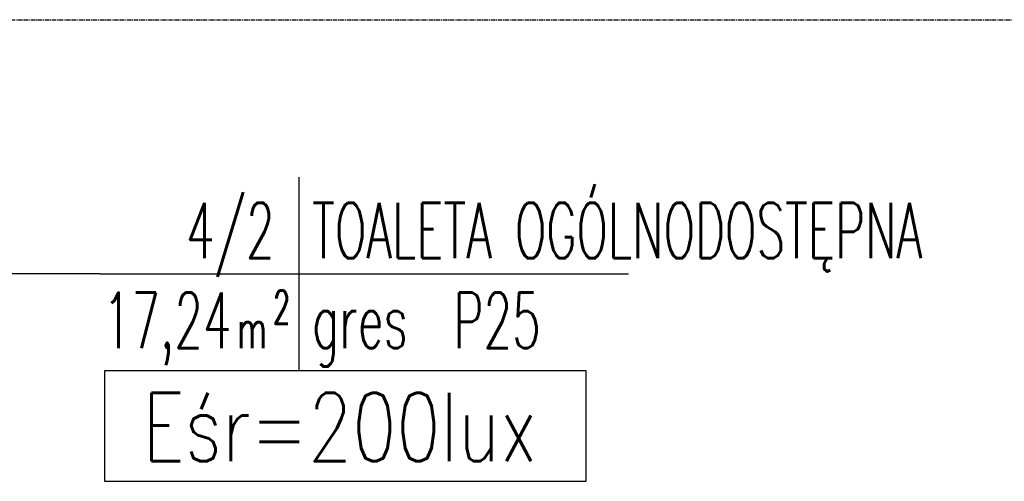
# Model space of a CAD drawing. Header units: inches. Extents: x -281236 to -70395, y 38777 to 102341.
# Tile 157 of 244: x -141553 to -141266, y 58922 to 59057. Entities that reach past the tile are written whole.
import ezdxf
from ezdxf.enums import TextEntityAlignment as Align

# ---------------------------------------------------------------- set-up
doc = ezdxf.new("R2010")
doc.units = ezdxf.units.IN
doc.header["$MEASUREMENT"] = 0
doc.linetypes.add('CENTER', pattern=[2, 1.25, -0.25, 0.25, -0.25])
doc.layers.get('0').update_dxf_attribs({"color": 101})
for name, color, linetype in [('E-90', 6, 'Continuous'), ('E-OPIS-POM', 6, 'Continuous'), ('E35', 6, 'Continuous'), ('Os-osie glowne', 8, 'CENTER')]:
    doc.layers.add(name, color=color, linetype=linetype)
doc.styles.add('KA wymiar', font='romans.shx', dxfattribs={"width": 0.6})
doc.styles.add('ROMANS', font='romans', dxfattribs={"width": 0.85})

# ---------------------------------------------------------------- blocks, each defined once
blk = doc.blocks.new('pow')
for p, q in [((0, 0.5229), (0, -0.5229)), ((-1.0753, 0), (1.7797, 0))]:
    blk.add_line(p, q)
at = {"style": 'KA wymiar', "width": 0.6}
for s, height, p in [('2', 0.18, (-0.1392, -0.2698)), ('m', 0.21, (-0.3332, -0.401))]:
    blk.add_text(s, height=height, dxfattribs=at).set_placement(p)
for tag, p in [('01', (-0.1311, 0.0844)), ('000.00', (-0.3636, -0.401))]:
    blk.add_attdef(tag, text='', height=0.3, dxfattribs=at).set_placement(p, align=Align.RIGHT)
for tag, p in [('POMIESZCZENIE', (0.0709, 0.0844)), ('POSADZKA', (0.0709, -0.401))]:
    blk.add_attdef(tag, p, '', height=0.3, dxfattribs=at)

msp = doc.modelspace()

# ---------------------------------------------------------------- linework, layer by layer
at = {"layer": 'E35'}
msp.add_line((-141529.41, 58982.37), (-141694.28, 58982.37), dxfattribs=at)
at = {"layer": 'E35', "linetype": 'Continuous', "ltscale": 0.3}
msp.add_lwpolyline([(-141527.99, 58921.85), (-141387.65, 58921.85), (-141387.65, 58954.13), (-141527.99, 58954.13)], close=True, dxfattribs=at)
at = {"layer": 'Os-osie glowne'}
msp.add_lwpolyline([(-143199.4, 59056.54), (-138010.88, 59056.54)], dxfattribs=at)

# ---------------------------------------------------------------- block references
at = {"layer": 'E-OPIS-POM', "xscale": 54, "yscale": 54, "zscale": 54}
msp.add_blockref('pow', (-141471.35, 58982.37), dxfattribs=at).add_auto_attribs({'000.00': '17,24', '01': '4/2', 'POMIESZCZENIE': 'TOALETA OGÓLNODOSTĘPNA', 'POSADZKA': 'gres  P25'})

# ---------------------------------------------------------------- texts
at = {"layer": 'E-90', "style": 'ROMANS', "width": 0.75}
msp.add_text('Eśr=200lux', height=20, rotation=360, dxfattribs=at).set_placement((-141459.33, 58937.7), align=Align.MIDDLE)

doc.saveas('drawing.dxf')
